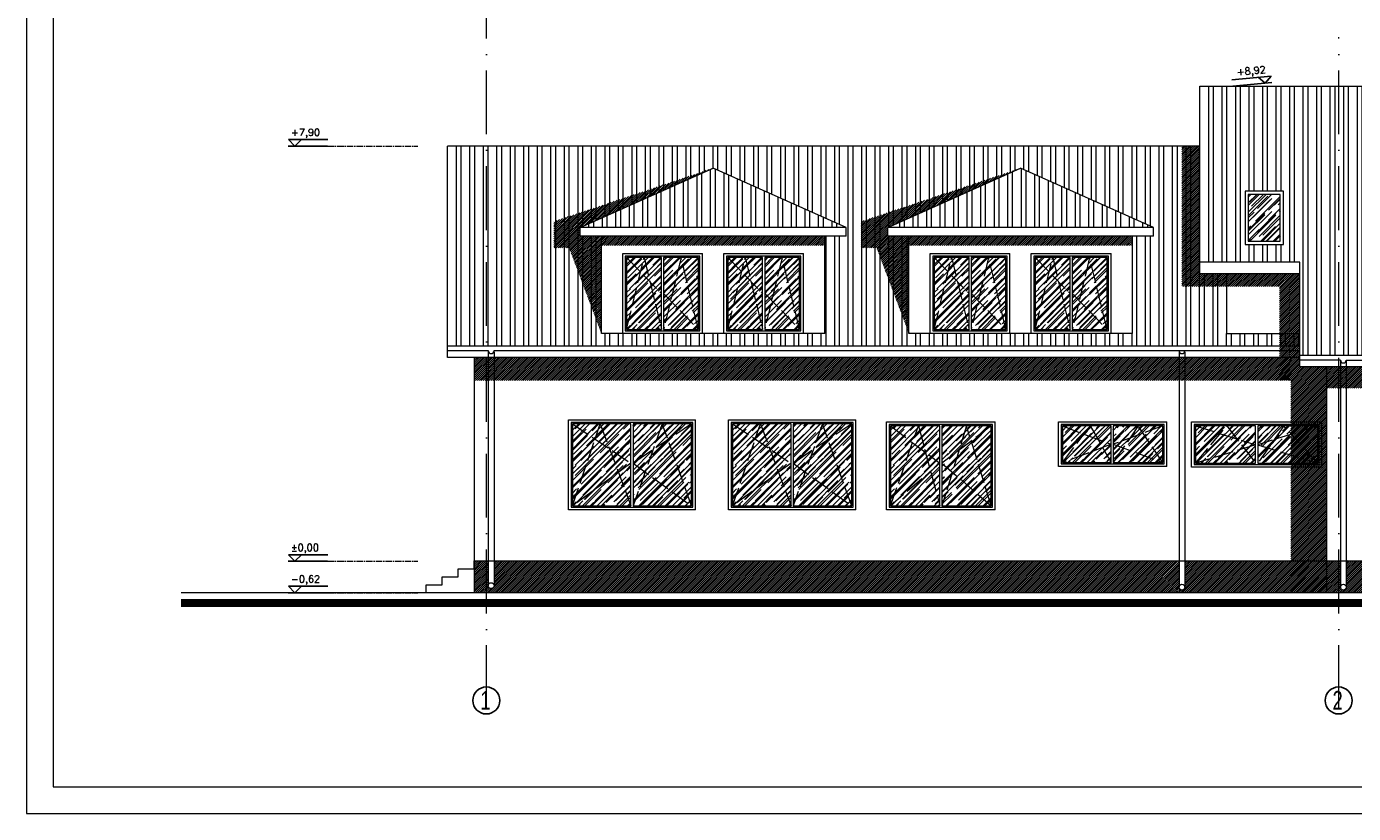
# Model space of a CAD drawing. Header units: millimetres. Extents: x -37273 to 136949, y -1495242345 to -598.
# Tile 34 of 44: x 66688 to 69182, y -13868 to -12389. Entities that reach past the tile are written whole.
import ezdxf

# ---------------------------------------------------------------- set-up
doc = ezdxf.new("R2010")
doc.units = ezdxf.units.MM
doc.linetypes.add('ACAD_ISO02W100', pattern=[15, 12, -3])
doc.linetypes.add('ACAD_ISO10W100', pattern=[18, 12, -3, 0, -3])
for name, color, linetype in [('cień1', 250, 'Continuous'), ('okna 1', 251, 'Continuous'), ('OPISY', 4, 'Continuous')]:
    doc.layers.add(name, color=color, linetype=linetype)
for name, color, linetype, lineweight in [('DIM', 15, 'Continuous', 5), ('urządzenia', 252, 'Continuous', 0), ('wymiarowannie', 253, 'Continuous', 5), ('ściany', 190, 'Continuous', 25)]:
    doc.layers.add(name, color=color, linetype=linetype, lineweight=lineweight)
doc.styles.add('op2', font='arial.ttf')
doc.styles.add('ROMANS', font='romans.shx')
pattern_1 = [(45, (105884.2134, -13644.379), (-1.79605122, 1.79605122), [])]

msp = doc.modelspace()

# ---------------------------------------------------------------- hatches: boundary and pattern name
at = {"layer": 'cień1', "ltscale": 3}
h = msp.add_hatch(dxfattribs=at)
h.set_pattern_fill('ANSI31', color=250, scale=0.8)
h.set_pattern_definition(pattern_1)
h.paths.add_polyline_path([(68859.74, -12614.13), (68859.74, -12878.08), (69043.31, -12878.08), (69043.31, -13054.29), (69064.69, -13054.29), (69064.69, -13453.77), (69131.83, -13453.77), (69131.83, -13029.12), (69081.83, -13029.12), (69081.83, -12854.07), (68893.9, -12854.07), (68893.9, -12614.13)])
h = msp.add_hatch(dxfattribs=at)
h.set_pattern_fill('ANSI31', color=250, scale=0.8)
h.set_pattern_definition([(45, (106033.6983, -13541.122), (-1.79605122, 1.79605122), [])])
h.paths.add_polyline_path([(67679.31, -12805.36), (67679.31, -12755.81), (67978.83, -12655.66), (67728.99, -12766.9), (67728.99, -12783.5), (67768.83, -12783.5), (67768.83, -12966.02), (67708.17, -12805.36)])
h = msp.add_hatch(dxfattribs=at)
h.set_pattern_fill('ANSI31', color=250, scale=0.8)
h.set_pattern_definition([(45, (106611.6983, -13541.122), (-1.79605122, 1.79605122), [])])
h.paths.add_polyline_path([(68257.31, -12805.36), (68257.31, -12755.81), (68556.83, -12655.66), (68306.99, -12766.9), (68306.99, -12783.5), (68346.83, -12783.5), (68346.83, -12966.02), (68286.17, -12805.36)])
h = msp.add_hatch(dxfattribs=at)
h.set_pattern_fill('ANSI31', color=250, scale=0.8)
h.set_pattern_definition([(45, (106701.2134, -13376.1055), (-1.79605122, 1.79605122), [])])
h.paths.add_polyline_path([(67768.83, -12783.5), (67768.83, -12801.01), (68188.83, -12801.01), (68188.83, -12783.5)])
h = msp.add_hatch(dxfattribs=at)
h.set_pattern_fill('ANSI31', color=250, scale=0.8)
h.set_pattern_definition([(45, (107279.2134, -13376.1055), (-1.79605122, 1.79605122), [])])
h.paths.add_polyline_path([(68346.83, -12783.5), (68346.83, -12801.01), (68766.83, -12801.01), (68766.83, -12783.5)])
h = msp.add_hatch(dxfattribs=at)
h.set_pattern_fill('ANSI31', color=250, scale=0.8)
h.set_pattern_definition(pattern_1)
h.paths.add_polyline_path([(67529.83, -13011.43), (69065.42, -13011.43), (69065.42, -13054.38), (67529.83, -13054.38)])
h.paths.add_polyline_path([(69131.83, -13029.12), (70359.83, -13029.12), (70359.83, -13069.28), (69131.83, -13069.28)])
h = msp.add_hatch(dxfattribs=at)
h.set_pattern_fill('ANSI31', color=251, scale=0.8)
h.set_pattern_definition([(45, (105884.2134, -14028.8678), (-1.79605122, 1.79605122), [])])
h.paths.add_polyline_path([(67529.83, -13453.77), (67529.83, -13393.77), (67555.98, -13393.77), (67555.98, -13440.05, 1.0092597), (67566.98, -13440.15), (67566.98, -13393.77), (68854.55, -13393.77), (68854.55, -13443, 1.0092597), (68865.55, -13443.1), (68865.55, -13393.77), (69131.83, -13393.77), (69131.83, -13453.77)])
h.paths.add_polyline_path([(69131.83, -13453.77), (69131.83, -13393.77), (69157.98, -13393.77), (69157.98, -13443, 1.0092597), (69168.98, -13443.1), (69168.98, -13393.77), (70321.04, -13393.77), (70321.04, -13443, 1.0092597), (70332.04, -13443.1), (70332.04, -13393.77), (70359.83, -13393.77), (70359.83, -13453.77)])
h.paths.add_polyline_path([(70508.83, -13438.77), (70508.83, -13393.77), (71182.83, -13393.77), (71182.83, -13438.77)])
at = {"layer": 'okna 1'}
h = msp.add_hatch(dxfattribs=at)
h.set_pattern_fill('AR-RROOF', color=251, scale=0.49, angle=45)
h.set_pattern_definition([(45, (104121.367, -13367.869), (10.560781, 28.162083), [186.69, -24.892, 62.23, -12.446]), (45, (104128.671, -13351.764), (-20.505517, 2.904215), [37.338, -4.10718, 74.676, -9.3345]), (45, (104118.286, -13355.9885), (39.866949, 51.6598214), [99.568, -17.4244, 49.784, -12.446])])
h.paths.add_polyline_path([(68984.83, -12792.77), (69044.83, -12792.77), (69044.83, -12704.92), (68984.83, -12704.92)])
h = msp.add_hatch(dxfattribs=at)
h.set_pattern_fill('AR-RROOF', color=251, scale=0.49, angle=45)
h.set_pattern_definition([(45, (102374.867, -13533.622), (10.560781, 28.162083), [186.69, -24.892, 62.23, -12.446]), (45, (102382.171, -13517.517), (-20.505517, 2.904215), [37.338, -4.10718, 74.676, -9.3345]), (45, (102371.786, -13521.741), (39.866949, 51.6598214), [99.568, -17.4244, 49.784, -12.446])])
h.paths.add_polyline_path([(67898.9, -12904.52), (67907.64, -12868.52), (67925.11, -12850.52), (67951.33, -12958.52)])
h.paths.add_polyline_path([(67816.33, -12958.52), (67842.51, -12850.52), (67859.97, -12868.52), (67868.7, -12904.52)])
h.paths.add_polyline_path([(67925.11, -12850.52), (67951.33, -12958.52), (67951.33, -12823.52)])
h.paths.add_polyline_path([(67885.8, -12958.52), (67898.9, -12904.52), (67951.33, -12958.52)])
h.paths.add_polyline_path([(67816.33, -12958.52), (67842.51, -12850.52), (67816.33, -12823.52)])
h.paths.add_polyline_path([(67816.33, -12958.52), (67868.7, -12904.52), (67881.8, -12958.52)])
h.paths.add_polyline_path([(67885.8, -12891.02), (67885.8, -12823.52), (67918.56, -12823.52), (67907.64, -12868.52)])
h.paths.add_polyline_path([(67849.06, -12823.52), (67881.8, -12823.52), (67881.8, -12891.02), (67859.97, -12868.52)])
h.paths.add_polyline_path([(67918.56, -12823.52), (67951.33, -12823.52), (67925.11, -12850.52)])
h.paths.add_polyline_path([(67816.33, -12823.52), (67849.06, -12823.52), (67842.51, -12850.52)])
h.paths.add_polyline_path([(67885.8, -12958.52), (67898.9, -12904.52), (67885.8, -12891.02)])
h.paths.add_polyline_path([(67868.7, -12904.52), (67881.8, -12958.52), (67881.8, -12891.02)])
h.paths.add_polyline_path([(67885.8, -12891.02), (67907.64, -12868.52), (67898.9, -12904.52)])
h.paths.add_polyline_path([(67868.7, -12904.52), (67859.97, -12868.52), (67881.8, -12891.02)])
h.paths.add_polyline_path([(67907.64, -12868.52), (67925.11, -12850.52), (67918.56, -12823.52)])
h.paths.add_polyline_path([(67842.51, -12850.52), (67859.97, -12868.52), (67849.06, -12823.52)])
h = msp.add_hatch(dxfattribs=at)
h.set_pattern_fill('AR-RROOF', color=251, scale=0.49, angle=45)
h.set_pattern_definition([(45, (102564.867, -13533.622), (10.560781, 28.162083), [186.69, -24.892, 62.23, -12.446]), (45, (102572.171, -13517.517), (-20.505517, 2.904215), [37.338, -4.10718, 74.676, -9.3345]), (45, (102561.786, -13521.741), (39.866949, 51.6598214), [99.568, -17.4244, 49.784, -12.446])])
h.paths.add_polyline_path([(68088.9, -12904.52), (68097.64, -12868.52), (68115.11, -12850.52), (68141.33, -12958.52)])
h.paths.add_polyline_path([(68006.33, -12958.52), (68032.51, -12850.52), (68049.97, -12868.52), (68058.7, -12904.52)])
h.paths.add_polyline_path([(68115.11, -12850.52), (68141.33, -12958.52), (68141.33, -12823.52)])
h.paths.add_polyline_path([(68075.8, -12958.52), (68088.9, -12904.52), (68141.33, -12958.52)])
h.paths.add_polyline_path([(68006.33, -12958.52), (68032.51, -12850.52), (68006.33, -12823.52)])
h.paths.add_polyline_path([(68006.33, -12958.52), (68058.7, -12904.52), (68071.8, -12958.52)])
h.paths.add_polyline_path([(68075.8, -12891.02), (68075.8, -12823.52), (68108.56, -12823.52), (68097.64, -12868.52)])
h.paths.add_polyline_path([(68039.06, -12823.52), (68071.8, -12823.52), (68071.8, -12891.02), (68049.97, -12868.52)])
h.paths.add_polyline_path([(68108.56, -12823.52), (68141.33, -12823.52), (68115.11, -12850.52)])
h.paths.add_polyline_path([(68006.33, -12823.52), (68039.06, -12823.52), (68032.51, -12850.52)])
h.paths.add_polyline_path([(68075.8, -12958.52), (68088.9, -12904.52), (68075.8, -12891.02)])
h.paths.add_polyline_path([(68058.7, -12904.52), (68071.8, -12958.52), (68071.8, -12891.02)])
h.paths.add_polyline_path([(68075.8, -12891.02), (68097.64, -12868.52), (68088.9, -12904.52)])
h.paths.add_polyline_path([(68058.7, -12904.52), (68049.97, -12868.52), (68071.8, -12891.02)])
h.paths.add_polyline_path([(68097.64, -12868.52), (68115.11, -12850.52), (68108.56, -12823.52)])
h.paths.add_polyline_path([(68032.51, -12850.52), (68049.97, -12868.52), (68039.06, -12823.52)])
h = msp.add_hatch(dxfattribs=at)
h.set_pattern_fill('AR-RROOF', color=251, scale=0.49, angle=45)
h.set_pattern_definition([(45, (102952.867, -13533.622), (10.560781, 28.162083), [186.69, -24.892, 62.23, -12.446]), (45, (102960.171, -13517.517), (-20.505517, 2.904215), [37.338, -4.10718, 74.676, -9.3345]), (45, (102949.786, -13521.741), (39.866949, 51.6598214), [99.568, -17.4244, 49.784, -12.446])])
h.paths.add_polyline_path([(68476.9, -12904.52), (68485.64, -12868.52), (68503.11, -12850.52), (68529.33, -12958.52)])
h.paths.add_polyline_path([(68394.33, -12958.52), (68420.51, -12850.52), (68437.97, -12868.52), (68446.7, -12904.52)])
h.paths.add_polyline_path([(68503.11, -12850.52), (68529.33, -12958.52), (68529.33, -12823.52)])
h.paths.add_polyline_path([(68463.8, -12958.52), (68476.9, -12904.52), (68529.33, -12958.52)])
h.paths.add_polyline_path([(68394.33, -12958.52), (68420.51, -12850.52), (68394.33, -12823.52)])
h.paths.add_polyline_path([(68394.33, -12958.52), (68446.7, -12904.52), (68459.8, -12958.52)])
h.paths.add_polyline_path([(68463.8, -12891.02), (68463.8, -12823.52), (68496.56, -12823.52), (68485.64, -12868.52)])
h.paths.add_polyline_path([(68427.06, -12823.52), (68459.8, -12823.52), (68459.8, -12891.02), (68437.97, -12868.52)])
h.paths.add_polyline_path([(68496.56, -12823.52), (68529.33, -12823.52), (68503.11, -12850.52)])
h.paths.add_polyline_path([(68394.33, -12823.52), (68427.06, -12823.52), (68420.51, -12850.52)])
h.paths.add_polyline_path([(68463.8, -12958.52), (68476.9, -12904.52), (68463.8, -12891.02)])
h.paths.add_polyline_path([(68446.7, -12904.52), (68459.8, -12958.52), (68459.8, -12891.02)])
h.paths.add_polyline_path([(68463.8, -12891.02), (68485.64, -12868.52), (68476.9, -12904.52)])
h.paths.add_polyline_path([(68446.7, -12904.52), (68437.97, -12868.52), (68459.8, -12891.02)])
h.paths.add_polyline_path([(68485.64, -12868.52), (68503.11, -12850.52), (68496.56, -12823.52)])
h.paths.add_polyline_path([(68420.51, -12850.52), (68437.97, -12868.52), (68427.06, -12823.52)])
h = msp.add_hatch(dxfattribs=at)
h.set_pattern_fill('AR-RROOF', color=251, scale=0.49, angle=45)
h.set_pattern_definition([(45, (103142.867, -13533.622), (10.560781, 28.162083), [186.69, -24.892, 62.23, -12.446]), (45, (103150.171, -13517.517), (-20.505517, 2.904215), [37.338, -4.10718, 74.676, -9.3345]), (45, (103139.786, -13521.741), (39.866949, 51.6598214), [99.568, -17.4244, 49.784, -12.446])])
h.paths.add_polyline_path([(68666.9, -12904.52), (68675.64, -12868.52), (68693.11, -12850.52), (68719.33, -12958.52)])
h.paths.add_polyline_path([(68584.33, -12958.52), (68610.51, -12850.52), (68627.97, -12868.52), (68636.7, -12904.52)])
h.paths.add_polyline_path([(68693.11, -12850.52), (68719.33, -12958.52), (68719.33, -12823.52)])
h.paths.add_polyline_path([(68653.8, -12958.52), (68666.9, -12904.52), (68719.33, -12958.52)])
h.paths.add_polyline_path([(68584.33, -12958.52), (68610.51, -12850.52), (68584.33, -12823.52)])
h.paths.add_polyline_path([(68584.33, -12958.52), (68636.7, -12904.52), (68649.8, -12958.52)])
h.paths.add_polyline_path([(68653.8, -12891.02), (68653.8, -12823.52), (68686.56, -12823.52), (68675.64, -12868.52)])
h.paths.add_polyline_path([(68617.06, -12823.52), (68649.8, -12823.52), (68649.8, -12891.02), (68627.97, -12868.52)])
h.paths.add_polyline_path([(68686.56, -12823.52), (68719.33, -12823.52), (68693.11, -12850.52)])
h.paths.add_polyline_path([(68584.33, -12823.52), (68617.06, -12823.52), (68610.51, -12850.52)])
h.paths.add_polyline_path([(68653.8, -12958.52), (68666.9, -12904.52), (68653.8, -12891.02)])
h.paths.add_polyline_path([(68636.7, -12904.52), (68649.8, -12958.52), (68649.8, -12891.02)])
h.paths.add_polyline_path([(68653.8, -12891.02), (68675.64, -12868.52), (68666.9, -12904.52)])
h.paths.add_polyline_path([(68636.7, -12904.52), (68627.97, -12868.52), (68649.8, -12891.02)])
h.paths.add_polyline_path([(68675.64, -12868.52), (68693.11, -12850.52), (68686.56, -12823.52)])
h.paths.add_polyline_path([(68610.51, -12850.52), (68627.97, -12868.52), (68617.06, -12823.52)])
h = msp.add_hatch(dxfattribs=at)
h.set_pattern_fill('AR-RROOF', color=251, scale=0.49, angle=45)
h.set_pattern_definition([(45, (102272.867, -13865.368), (10.560781, 28.162083), [186.69, -24.892, 62.23, -12.446]), (45, (102280.171, -13849.263), (-20.505517, 2.904215), [37.338, -4.10718, 74.676, -9.3345]), (45, (102269.786, -13853.487), (39.866949, 51.6598214), [99.568, -17.4244, 49.784, -12.446])])
h.paths.add_polyline_path([(67850.98, -13226.76), (67865.91, -13184.97), (67893.97, -13166.1), (67938.33, -13290.27)])
h.paths.add_polyline_path([(67714.33, -13290.27), (67756.95, -13164.95), (67784.31, -13183.36), (67800.77, -13227.38)])
h.paths.add_polyline_path([(67828.3, -13290.27), (67850.98, -13226.76), (67938.33, -13290.27)])
h.paths.add_polyline_path([(67714.33, -13290.27), (67800.77, -13227.38), (67824.3, -13290.27)])
h.paths.add_polyline_path([(67893.97, -13166.1), (67938.33, -13290.27), (67938.33, -13184.27), (67938.33, -13136.27)])
h.paths.add_polyline_path([(67714.33, -13290.27), (67756.95, -13164.95), (67714.33, -13136.27), (67714.33, -13184.27)])
h.paths.add_polyline_path([(67766.7, -13136.27), (67824.3, -13136.27), (67824.3, -13210.27), (67784.31, -13183.36)])
h.paths.add_polyline_path([(67828.3, -13210.27), (67828.3, -13136.27), (67883.31, -13136.27), (67865.91, -13184.97)])
h.paths.add_polyline_path([(67800.77, -13227.38), (67824.3, -13290.27), (67824.3, -13210.27)])
h.paths.add_polyline_path([(67828.3, -13290.27), (67850.98, -13226.76), (67828.3, -13210.27)])
h.paths.add_polyline_path([(67800.77, -13227.38), (67784.31, -13183.36), (67824.3, -13210.27)])
h.paths.add_polyline_path([(67883.31, -13136.27), (67938.33, -13136.27), (67893.97, -13166.1)])
h.paths.add_polyline_path([(67828.3, -13210.27), (67865.91, -13184.97), (67850.98, -13226.76)])
h.paths.add_polyline_path([(67756.95, -13164.95), (67714.33, -13136.27), (67766.7, -13136.27)])
h.paths.add_polyline_path([(67865.91, -13184.97), (67893.97, -13166.1), (67883.31, -13136.27)])
h.paths.add_polyline_path([(67756.95, -13164.95), (67784.31, -13183.36), (67766.7, -13136.27)])
h = msp.add_hatch(dxfattribs=at)
h.set_pattern_fill('AR-RROOF', color=251, scale=0.49, angle=45)
h.set_pattern_definition([(45, (102573.867, -13865.368), (10.560781, 28.162083), [186.69, -24.892, 62.23, -12.446]), (45, (102581.171, -13849.263), (-20.505517, 2.904215), [37.338, -4.10718, 74.676, -9.3345]), (45, (102570.786, -13853.487), (39.866949, 51.6598214), [99.568, -17.4244, 49.784, -12.446])])
h.paths.add_polyline_path([(68151.98, -13226.76), (68166.91, -13184.97), (68194.97, -13166.1), (68239.33, -13290.27)])
h.paths.add_polyline_path([(68015.33, -13290.27), (68057.95, -13164.95), (68085.31, -13183.36), (68101.77, -13227.38)])
h.paths.add_polyline_path([(68129.3, -13290.27), (68151.98, -13226.76), (68239.33, -13290.27)])
h.paths.add_polyline_path([(68015.33, -13290.27), (68101.77, -13227.38), (68125.3, -13290.27)])
h.paths.add_polyline_path([(68194.97, -13166.1), (68239.33, -13290.27), (68239.33, -13184.27), (68239.33, -13136.27)])
h.paths.add_polyline_path([(68015.33, -13290.27), (68057.95, -13164.95), (68015.33, -13136.27), (68015.33, -13184.27)])
h.paths.add_polyline_path([(68067.7, -13136.27), (68125.3, -13136.27), (68125.3, -13210.27), (68085.31, -13183.36)])
h.paths.add_polyline_path([(68129.3, -13210.27), (68129.3, -13136.27), (68184.31, -13136.27), (68166.91, -13184.97)])
h.paths.add_polyline_path([(68101.77, -13227.38), (68125.3, -13290.27), (68125.3, -13210.27)])
h.paths.add_polyline_path([(68129.3, -13290.27), (68151.98, -13226.76), (68129.3, -13210.27)])
h.paths.add_polyline_path([(68101.77, -13227.38), (68085.31, -13183.36), (68125.3, -13210.27)])
h.paths.add_polyline_path([(68184.31, -13136.27), (68239.33, -13136.27), (68194.97, -13166.1)])
h.paths.add_polyline_path([(68129.3, -13210.27), (68166.91, -13184.97), (68151.98, -13226.76)])
h.paths.add_polyline_path([(68057.95, -13164.95), (68015.33, -13136.27), (68067.7, -13136.27)])
h.paths.add_polyline_path([(68166.91, -13184.97), (68194.97, -13166.1), (68184.31, -13136.27)])
h.paths.add_polyline_path([(68057.95, -13164.95), (68085.31, -13183.36), (68067.7, -13136.27)])
h = msp.add_hatch(dxfattribs=at)
h.set_pattern_fill('AR-RROOF', color=251, scale=0.49, angle=45)
h.set_pattern_definition([(45, (102870.867, -13865.12), (10.560781, 28.162083), [186.69, -24.892, 62.23, -12.446]), (45, (102878.171, -13849.014), (-20.505517, 2.904215), [37.338, -4.10718, 74.676, -9.3345]), (45, (102867.786, -13853.239), (39.866949, 51.6598214), [99.568, -17.4244, 49.784, -12.446])])
h.paths.add_polyline_path([(68312.33, -13290.02), (68353.77, -13171.33), (68378.03, -13189.65), (68387.55, -13225.08)])
h.paths.add_polyline_path([(68428.43, -13226.86), (68441.11, -13185.67), (68463.9, -13168.4), (68501.33, -13290.02)])
h.paths.add_polyline_path([(68312.33, -13290.02), (68353.77, -13171.33), (68312.33, -13140.02), (68312.33, -13184.02)])
h.paths.add_polyline_path([(68312.33, -13290.02), (68387.55, -13225.08), (68405, -13290.02)])
h.paths.add_polyline_path([(68409, -13290.02), (68428.43, -13226.86), (68501.33, -13290.02)])
h.paths.add_polyline_path([(68463.9, -13168.4), (68501.33, -13290.02), (68501.33, -13184.02), (68501.33, -13140.02)])
h.paths.add_polyline_path([(68409, -13210.02), (68409, -13140.02), (68455.16, -13140.02), (68441.11, -13185.67)])
h.paths.add_polyline_path([(68364.7, -13140.02), (68405, -13140.02), (68405, -13210.02), (68378.03, -13189.65)])
h.paths.add_polyline_path([(68353.77, -13171.33), (68312.33, -13140.02), (68364.7, -13140.02)])
h.paths.add_polyline_path([(68409, -13290.02), (68428.43, -13226.86), (68409, -13210.02)])
h.paths.add_polyline_path([(68387.55, -13225.08), (68405, -13290.02), (68405, -13210.02)])
h.paths.add_polyline_path([(68409, -13210.02), (68441.11, -13185.67), (68428.43, -13226.86)])
h.paths.add_polyline_path([(68455.16, -13140.02), (68501.33, -13140.02), (68463.9, -13168.4)])
h.paths.add_polyline_path([(68353.77, -13171.33), (68378.03, -13189.65), (68364.7, -13140.02)])
h.paths.add_polyline_path([(68441.11, -13185.67), (68463.9, -13168.4), (68455.16, -13140.02)])
h.paths.add_polyline_path([(68387.55, -13225.08), (68378.03, -13189.65), (68405, -13210.02)])
h = msp.add_hatch(dxfattribs=at)
h.set_pattern_fill('AR-RROOF', color=251, scale=0.49, angle=45)
h.set_pattern_definition([(45, (103193.867, -13784.12), (10.560781, 28.162083), [186.69, -24.892, 62.23, -12.446]), (45, (103201.171, -13768.014), (-20.505517, 2.904215), [37.338, -4.10718, 74.676, -9.3345]), (45, (103190.786, -13772.239), (39.866949, 51.6598214), [99.568, -17.4244, 49.784, -12.446])])
h.paths.add_polyline_path([(68749.58, -13181.42), (68762.04, -13163.02), (68786.95, -13153.82), (68824.33, -13209.02)])
h.paths.add_polyline_path([(68635.33, -13209.02), (68676.05, -13155.37), (68701.96, -13165.13), (68710.75, -13180.6)])
h.paths.add_polyline_path([(68635.33, -13209.02), (68635.33, -13140.02), (68676.05, -13155.37)])
h.paths.add_polyline_path([(68635.33, -13209.02), (68710.75, -13180.6), (68726.89, -13209.02)])
h.paths.add_polyline_path([(68786.95, -13153.82), (68824.33, -13140.02), (68824.33, -13209.02)])
h.paths.add_polyline_path([(68730.89, -13209.02), (68749.58, -13181.42), (68824.33, -13209.02)])
h.paths.add_polyline_path([(68730.89, -13174.52), (68730.89, -13140.02), (68777.61, -13140.02), (68762.04, -13163.02)])
h.paths.add_polyline_path([(68687.7, -13140.02), (68726.89, -13140.02), (68726.89, -13174.52), (68701.96, -13165.13)])
h.paths.add_polyline_path([(68635.33, -13140.02), (68687.7, -13140.02), (68676.05, -13155.37)])
h.paths.add_polyline_path([(68676.05, -13155.37), (68687.7, -13140.02), (68701.96, -13165.13)])
h.paths.add_polyline_path([(68777.61, -13140.02), (68824.33, -13140.02), (68786.95, -13153.82)])
h.paths.add_polyline_path([(68730.89, -13209.02), (68730.89, -13174.52), (68749.58, -13181.42)])
h.paths.add_polyline_path([(68762.04, -13163.02), (68777.61, -13140.02), (68786.95, -13153.82)])
h.paths.add_polyline_path([(68730.89, -13174.52), (68762.04, -13163.02), (68749.58, -13181.42)])
h.paths.add_polyline_path([(68710.75, -13180.6), (68726.89, -13174.52), (68726.89, -13209.02)])
h.paths.add_polyline_path([(68710.75, -13180.6), (68701.96, -13165.13), (68726.89, -13174.52)])
h = msp.add_hatch(dxfattribs=at)
h.set_pattern_fill('AR-RROOF', color=251, scale=0.49, angle=45)
h.set_pattern_definition([(45, (103443.867, -13785.12), (10.560781, 28.162083), [186.69, -24.892, 62.23, -12.446]), (45, (103451.171, -13769.014), (-20.505517, 2.904215), [37.338, -4.10718, 74.676, -9.3345]), (45, (103440.786, -13773.239), (39.866949, 51.6598214), [99.568, -17.4244, 49.784, -12.446])])
h.paths.add_polyline_path([(68885.33, -13210.02), (68931.96, -13154.65), (68963.2, -13164.45), (68976.88, -13182.11)])
h.paths.add_polyline_path([(69022.33, -13181.58), (69033.32, -13165.82), (69065.62, -13155.66), (69115.33, -13210.02)])
h.paths.add_polyline_path([(69065.62, -13155.66), (69115.33, -13140.02), (69115.33, -13210.02)])
h.paths.add_polyline_path([(68885.33, -13210.02), (68885.33, -13140.02), (68931.96, -13154.65)])
h.paths.add_polyline_path([(69002.5, -13210.02), (69022.33, -13181.58), (69115.33, -13210.02)])
h.paths.add_polyline_path([(68885.33, -13210.02), (68976.88, -13182.11), (68998.5, -13210.02)])
h.paths.add_polyline_path([(68944.28, -13140.02), (68998.5, -13140.02), (68998.5, -13175.52), (68963.2, -13164.45)])
h.paths.add_polyline_path([(69002.5, -13175.52), (69002.5, -13140.02), (69051.31, -13140.02), (69033.32, -13165.82)])
h.paths.add_polyline_path([(69051.31, -13140.02), (69115.33, -13140.02), (69065.62, -13155.66)])
h.paths.add_polyline_path([(68885.33, -13140.02), (68944.28, -13140.02), (68931.96, -13154.65)])
h.paths.add_polyline_path([(69033.32, -13165.82), (69051.31, -13140.02), (69065.62, -13155.66)])
h.paths.add_polyline_path([(68931.96, -13154.65), (68944.28, -13140.02), (68963.2, -13164.45)])
h.paths.add_polyline_path([(68976.88, -13182.11), (68998.5, -13175.52), (68998.5, -13210.02)])
h.paths.add_polyline_path([(69002.5, -13210.02), (69002.5, -13175.52), (69022.33, -13181.58)])
h.paths.add_polyline_path([(68976.88, -13182.11), (68963.2, -13164.45), (68998.5, -13175.52)])
h.paths.add_polyline_path([(69002.5, -13175.52), (69033.32, -13165.82), (69022.33, -13181.58)])
at = {"layer": 'wymiarowannie', "lineweight": 13, "ltscale": 3}
h = msp.add_hatch(dxfattribs=at)
h.set_pattern_fill('STEEL', color=252, scale=8, angle=45)
h.set_pattern_definition([(90, (68893.896, -13007.59), (-25.4, 2e-15), []), (90, (68884.916, -12998.61), (-25.4, 2e-15), [])])
h.paths.add_polyline_path([(68893.9, -12832.54), (68893.9, -12501.77), (70409.83, -12501.77), (70409.83, -13007.59), (69081.83, -13007.59), (69081.83, -12854.07), (69081.83, -12832.54)])
h.paths.add_polyline_path([(68978.83, -12798.77), (69050.83, -12798.77), (69050.83, -12698.92), (68978.83, -12698.92)], flags=16)
h.paths.add_polyline_path([(68984.83, -12792.77), (69044.83, -12792.77), (69044.83, -12704.92), (68984.83, -12704.92)], flags=0)
h = msp.add_hatch(dxfattribs=at)
h.set_pattern_fill('STEEL', color=252, scale=8, angle=45)
h.set_pattern_definition([(90, (67479.827, -12989.9), (-25.4, 2e-15), []), (90, (67470.847, -12980.919), (-25.4, 2e-15), [])])
h.paths.add_polyline_path([(67479.83, -12989.9), (67479.83, -12614.13), (68893.9, -12614.13), (68893.9, -12854.07), (68943.9, -12854.07), (68943.9, -12966.02), (69081.83, -12966.02), (69081.83, -12989.9)])
h.paths.add_polyline_path([(68306.99, -12783.5), (68346.83, -12783.5), (68346.83, -12966.02), (68766.83, -12966.02), (68766.83, -12783.5), (68806.67, -12783.5), (68806.67, -12766.9), (68556.83, -12655.66), (68306.99, -12766.9)], flags=16)
h.paths.add_polyline_path([(68581.83, -12961.02), (68721.83, -12961.02), (68721.83, -12821.02), (68581.83, -12821.02)], flags=0)
h.paths.add_polyline_path([(68653.8, -12958.52), (68719.33, -12958.52), (68719.33, -12823.52), (68653.8, -12823.52)], flags=0)
h.paths.add_polyline_path([(68666.9, -12904.52), (68719.33, -12958.52), (68686.56, -12823.52), (68675.64, -12868.52), (68653.8, -12891.02)], flags=0)
h.paths.add_polyline_path([(68584.33, -12958.52), (68649.8, -12958.52), (68649.8, -12823.52), (68584.33, -12823.52)], flags=0)
h.paths.add_polyline_path([(68584.33, -12958.52), (68649.8, -12891.02), (68627.97, -12868.52), (68617.06, -12823.52)], flags=0)
h.paths.add_polyline_path([(68391.83, -12961.02), (68531.83, -12961.02), (68531.83, -12821.02), (68391.83, -12821.02)], flags=0)
h.paths.add_polyline_path([(68463.8, -12958.52), (68529.33, -12958.52), (68529.33, -12823.52), (68463.8, -12823.52)], flags=0)
h.paths.add_polyline_path([(68476.9, -12904.52), (68529.33, -12958.52), (68496.56, -12823.52), (68485.64, -12868.52), (68463.8, -12891.02)], flags=0)
h.paths.add_polyline_path([(68394.33, -12958.52), (68459.8, -12958.52), (68459.8, -12823.52), (68394.33, -12823.52)], flags=0)
h.paths.add_polyline_path([(68394.33, -12958.52), (68459.8, -12891.02), (68437.97, -12868.52), (68427.06, -12823.52)], flags=0)
h.paths.add_polyline_path([(67728.99, -12783.5), (67768.83, -12783.5), (67768.83, -12966.02), (68188.83, -12966.02), (68188.83, -12783.5), (68228.67, -12783.5), (68228.67, -12766.9), (67978.83, -12655.66), (67728.99, -12766.9)], flags=16)
h.paths.add_polyline_path([(67813.83, -12961.02), (67953.83, -12961.02), (67953.83, -12821.02), (67813.83, -12821.02)], flags=0)
h.paths.add_polyline_path([(67885.8, -12958.52), (67951.33, -12958.52), (67951.33, -12823.52), (67885.8, -12823.52)], flags=0)
h.paths.add_polyline_path([(67898.9, -12904.52), (67951.33, -12958.52), (67918.56, -12823.52), (67907.64, -12868.52), (67885.8, -12891.02)], flags=0)
h.paths.add_polyline_path([(67816.33, -12958.52), (67881.8, -12958.52), (67881.8, -12823.52), (67816.33, -12823.52)], flags=0)
h.paths.add_polyline_path([(67816.33, -12958.52), (67881.8, -12891.02), (67859.97, -12868.52), (67849.06, -12823.52)], flags=0)
h.paths.add_polyline_path([(68003.83, -12961.02), (68143.83, -12961.02), (68143.83, -12821.02), (68003.83, -12821.02)], flags=0)
h.paths.add_polyline_path([(68075.8, -12958.52), (68141.33, -12958.52), (68141.33, -12823.52), (68075.8, -12823.52)], flags=0)
h.paths.add_polyline_path([(68088.9, -12904.52), (68141.33, -12958.52), (68108.56, -12823.52), (68097.64, -12868.52), (68075.8, -12891.02)], flags=0)
h.paths.add_polyline_path([(68006.33, -12958.52), (68071.8, -12958.52), (68071.8, -12823.52), (68006.33, -12823.52)], flags=0)
h.paths.add_polyline_path([(68006.33, -12958.52), (68071.8, -12891.02), (68049.97, -12868.52), (68039.06, -12823.52)], flags=0)
h = msp.add_hatch(dxfattribs=at)
h.set_pattern_fill('STEEL', color=252, scale=8, angle=45)
h.set_pattern_definition([(90, (67728.986, -12766.895), (-25.4, 2e-15), []), (90, (67720.006, -12757.915), (-25.4, 2e-15), [])])
h.paths.add_polyline_path([(67728.99, -12766.9), (68228.67, -12766.9), (67978.83, -12655.66)])
h.paths.add_polyline_path([(68306.99, -12766.9), (68806.67, -12766.9), (68556.83, -12655.66)])

# ---------------------------------------------------------------- linework, layer by layer
at = {"layer": 'DIM', "ltscale": 0.1}
for points in [[(66688.33, -13868.36), (72614.65, -13868.36), (72614.65, -10898.36), (66688.33, -10898.36)], [(66738.33, -13818.36), (72564.65, -13818.36), (72564.65, -10948.36), (66738.33, -10948.36)]]:
    msp.add_lwpolyline(points, close=True, dxfattribs=at)
at = {"layer": 'OPISY', "color": 4}
for p, q in [((68954.06, -12489.5), (69027.89, -12482.47)), ((68955.47, -12501.77), (69029.29, -12494.74)), ((69003.3, -12484.81), (69016.76, -12495.93)), ((69027.89, -12482.47), (69016.76, -12495.93)), ((67254.33, -12614.13), (67180.18, -12614.13)), ((67254.57, -12601.78), (67180.41, -12601.78)), ((67180.41, -12601.78), (67192.76, -12614.13)), ((67205.11, -12601.78), (67192.76, -12614.13)), ((67254.57, -13382.04), (67180.41, -13382.04)), ((67180.41, -13382.04), (67192.76, -13394.39)), ((67205.11, -13382.04), (67192.76, -13394.39)), ((67254.33, -13394.39), (67180.18, -13394.39)), ((67254.57, -13441.42), (67180.41, -13441.42)), ((67180.41, -13441.42), (67192.76, -13453.77)), ((67205.11, -13441.42), (67192.76, -13453.77)), ((67254.33, -13453.77), (67180.18, -13453.77))]:
    msp.add_line(p, q, dxfattribs=at)
at = {"layer": 'urządzenia', "linetype": 'ACAD_ISO10W100'}
for p, q in [((67254.33, -12614.13), (67423.8, -12614.13)), ((67254.33, -13394.39), (67423.8, -13394.39)), ((67254.33, -13453.77), (67423.8, -13453.77))]:
    msp.add_line(p, q, dxfattribs=at)
at = {"layer": 'urządzenia', "ltscale": 3}
msp.add_line((67714.33, -13136.27), (67714.33, -13184.27), dxfattribs=at)
at = {"layer": 'wymiarowannie', "color": 251, "linetype": 'ACAD_ISO10W100', "lineweight": 13, "ltscale": 10}
for p, q in [((67552.83, -13672.37), (67552.83, -12358.07)), ((69154.83, -13672.37), (69154.83, -12409.55))]:
    msp.add_line(p, q, dxfattribs=at)
at = {"layer": 'wymiarowannie', "color": 7, "lineweight": 13, "ltscale": 3}
for p, q in [((67479.83, -13011.43), (67479.83, -12614.13)), ((68893.9, -12614.13), (67479.83, -12614.13)), ((69081.83, -13011.43), (67479.83, -13011.43)), ((67529.83, -13011.43), (67529.83, -13453.77)), ((69131.83, -13029.12), (69131.83, -13453.77))]:
    msp.add_line(p, q, dxfattribs=at)
at = {"layer": 'wymiarowannie', "color": 5, "lineweight": 13, "ltscale": 3}
for p, q in [((67728.99, -12766.9), (67978.83, -12655.66)), ((68228.67, -12766.9), (67978.83, -12655.66)), ((68306.99, -12766.9), (68556.83, -12655.66)), ((68806.67, -12766.9), (68556.83, -12655.66)), ((67728.99, -12783.5), (67728.99, -12766.9)), ((68228.67, -12766.9), (67728.99, -12766.9)), ((68228.67, -12783.5), (68228.67, -12766.9)), ((68306.99, -12783.5), (68306.99, -12766.9)), ((68806.67, -12766.9), (68306.99, -12766.9)), ((68806.67, -12783.5), (68806.67, -12766.9)), ((68228.67, -12783.5), (67728.99, -12783.5)), ((67768.83, -12966.02), (67768.83, -12783.5)), ((68188.83, -12966.02), (68188.83, -12783.5)), ((68806.67, -12783.5), (68306.99, -12783.5)), ((68346.83, -12966.02), (68346.83, -12783.5)), ((68766.83, -12966.02), (68766.83, -12783.5)), ((67808.83, -12966.02), (67808.83, -12816.02)), ((67808.83, -12816.02), (67958.83, -12816.02)), ((67958.83, -12966.02), (67958.83, -12816.02)), ((67998.83, -12966.02), (67998.83, -12816.02)), ((67998.83, -12816.02), (68148.83, -12816.02)), ((68148.83, -12966.02), (68148.83, -12816.02)), ((68386.83, -12966.02), (68386.83, -12816.02)), ((68386.83, -12816.02), (68536.83, -12816.02)), ((68536.83, -12966.02), (68536.83, -12816.02)), ((68576.83, -12966.02), (68576.83, -12816.02)), ((68576.83, -12816.02), (68726.83, -12816.02)), ((68726.83, -12966.02), (68726.83, -12816.02)), ((67813.83, -12821.02), (67813.83, -12961.02)), ((67953.83, -12821.02), (67813.83, -12821.02)), ((67816.33, -12823.52), (67816.33, -12958.52)), ((67881.8, -12823.52), (67816.33, -12823.52)), ((67881.8, -12958.52), (67881.8, -12823.52)), ((67951.33, -12823.52), (67885.8, -12823.52)), ((67885.8, -12823.52), (67885.8, -12958.52)), ((67951.33, -12958.52), (67951.33, -12823.52)), ((67953.83, -12961.02), (67953.83, -12821.02)), ((68003.83, -12821.02), (68003.83, -12961.02)), ((68143.83, -12821.02), (68003.83, -12821.02)), ((68006.33, -12823.52), (68006.33, -12958.52)), ((68071.8, -12823.52), (68006.33, -12823.52)), ((68071.8, -12958.52), (68071.8, -12823.52)), ((68141.33, -12823.52), (68075.8, -12823.52)), ((68075.8, -12823.52), (68075.8, -12958.52)), ((68141.33, -12958.52), (68141.33, -12823.52)), ((68143.83, -12961.02), (68143.83, -12821.02)), ((68391.83, -12821.02), (68391.83, -12961.02)), ((68531.83, -12821.02), (68391.83, -12821.02)), ((68394.33, -12823.52), (68394.33, -12958.52)), ((68459.8, -12823.52), (68394.33, -12823.52)), ((68459.8, -12958.52), (68459.8, -12823.52)), ((68529.33, -12823.52), (68463.8, -12823.52)), ((68463.8, -12823.52), (68463.8, -12958.52)), ((68529.33, -12958.52), (68529.33, -12823.52)), ((68531.83, -12961.02), (68531.83, -12821.02)), ((68581.83, -12821.02), (68581.83, -12961.02)), ((68721.83, -12821.02), (68581.83, -12821.02)), ((68584.33, -12823.52), (68584.33, -12958.52)), ((68649.8, -12823.52), (68584.33, -12823.52)), ((68649.8, -12958.52), (68649.8, -12823.52)), ((68719.33, -12823.52), (68653.8, -12823.52)), ((68653.8, -12823.52), (68653.8, -12958.52)), ((68719.33, -12958.52), (68719.33, -12823.52)), ((68721.83, -12961.02), (68721.83, -12821.02)), ((69081.83, -12832.54), (68893.9, -12832.54)), ((69081.83, -12854.07), (69081.83, -12832.54)), ((68943.9, -12854.07), (68943.9, -12966.02)), ((68188.83, -12966.02), (67768.83, -12966.02)), ((67958.83, -12966.02), (67808.83, -12966.02)), ((67813.83, -12961.02), (67953.83, -12961.02)), ((67816.33, -12958.52), (67881.8, -12958.52)), ((67885.8, -12958.52), (67951.33, -12958.52)), ((68148.83, -12966.02), (67998.83, -12966.02)), ((68003.83, -12961.02), (68143.83, -12961.02)), ((68006.33, -12958.52), (68071.8, -12958.52)), ((68075.8, -12958.52), (68141.33, -12958.52)), ((68766.83, -12966.02), (68346.83, -12966.02)), ((68536.83, -12966.02), (68386.83, -12966.02)), ((68391.83, -12961.02), (68531.83, -12961.02)), ((68394.33, -12958.52), (68459.8, -12958.52)), ((68463.8, -12958.52), (68529.33, -12958.52)), ((68726.83, -12966.02), (68576.83, -12966.02)), ((68581.83, -12961.02), (68721.83, -12961.02)), ((68584.33, -12958.52), (68649.8, -12958.52)), ((68653.8, -12958.52), (68719.33, -12958.52)), ((68943.9, -12966.02), (69081.83, -12966.02)), ((69081.83, -12989.9), (67479.83, -12989.9)), ((70409.83, -13007.59), (69081.83, -13007.59)), ((67706.83, -13297.77), (67706.83, -13128.77)), ((67706.83, -13128.77), (67945.83, -13128.77)), ((67711.83, -13133.77), (67711.83, -13292.77)), ((67940.83, -13133.77), (67711.83, -13133.77)), ((67824.3, -13136.27), (67714.33, -13136.27)), ((67824.3, -13290.27), (67824.3, -13136.27)), ((67938.33, -13136.27), (67828.3, -13136.27)), ((67828.3, -13136.27), (67828.3, -13290.27)), ((67938.33, -13184.27), (67938.33, -13136.27)), ((67940.83, -13292.77), (67940.83, -13133.77)), ((67945.83, -13297.77), (67945.83, -13128.77)), ((68007.83, -13297.77), (68007.83, -13128.77)), ((68007.83, -13128.77), (68246.83, -13128.77)), ((68012.83, -13133.77), (68012.83, -13292.77)), ((68241.83, -13133.77), (68012.83, -13133.77)), ((68015.33, -13136.27), (68015.33, -13184.27)), ((68125.3, -13136.27), (68015.33, -13136.27)), ((68125.3, -13290.27), (68125.3, -13136.27)), ((68239.33, -13136.27), (68129.3, -13136.27)), ((68129.3, -13136.27), (68129.3, -13290.27)), ((68239.33, -13184.27), (68239.33, -13136.27)), ((68241.83, -13292.77), (68241.83, -13133.77)), ((68246.83, -13297.77), (68246.83, -13128.77)), ((68304.83, -13297.52), (68304.83, -13132.52)), ((68304.83, -13132.52), (68508.83, -13132.52)), ((68309.83, -13137.52), (68309.83, -13292.52)), ((68503.83, -13137.52), (68309.83, -13137.52)), ((68312.33, -13140.02), (68312.33, -13184.02)), ((68405, -13140.02), (68312.33, -13140.02)), ((68405, -13290.02), (68405, -13140.02)), ((68501.33, -13140.02), (68409, -13140.02)), ((68409, -13140.02), (68409, -13290.02)), ((68501.33, -13184.02), (68501.33, -13140.02)), ((68503.83, -13292.52), (68503.83, -13137.52)), ((68508.83, -13297.52), (68508.83, -13132.52)), ((68627.83, -13216.52), (68627.83, -13132.52)), ((68627.83, -13132.52), (68831.83, -13132.52)), ((68632.83, -13137.52), (68632.83, -13211.52)), ((68826.83, -13137.52), (68632.83, -13137.52)), ((68635.33, -13140.02), (68635.33, -13209.02)), ((68726.89, -13140.02), (68635.33, -13140.02)), ((68726.89, -13209.02), (68726.89, -13140.02)), ((68824.33, -13140.02), (68730.89, -13140.02)), ((68730.89, -13140.02), (68730.89, -13209.02)), ((68824.33, -13209.02), (68824.33, -13140.02)), ((68826.83, -13211.52), (68826.83, -13137.52)), ((68831.83, -13216.52), (68831.83, -13132.52)), ((68877.83, -13217.52), (68877.83, -13132.52)), ((68877.83, -13132.52), (69122.83, -13132.52)), ((68882.83, -13137.52), (68882.83, -13212.52)), ((69117.83, -13137.52), (68882.83, -13137.52)), ((68885.33, -13140.02), (68885.33, -13210.02)), ((68998.5, -13140.02), (68885.33, -13140.02)), ((68998.5, -13210.02), (68998.5, -13140.02)), ((69115.33, -13140.02), (69002.5, -13140.02)), ((69002.5, -13140.02), (69002.5, -13210.02)), ((69115.33, -13210.02), (69115.33, -13140.02)), ((69117.83, -13212.52), (69117.83, -13137.52)), ((69122.83, -13217.52), (69122.83, -13132.52)), ((67714.33, -13184.27), (67714.33, -13290.27)), ((67938.33, -13290.27), (67938.33, -13184.27)), ((68015.33, -13184.27), (68015.33, -13290.27)), ((68239.33, -13290.27), (68239.33, -13184.27)), ((68312.33, -13184.02), (68312.33, -13290.02)), ((68501.33, -13290.02), (68501.33, -13184.02)), ((68831.83, -13216.52), (68627.83, -13216.52)), ((68632.83, -13211.52), (68826.83, -13211.52)), ((68635.33, -13209.02), (68726.89, -13209.02)), ((68730.89, -13209.02), (68824.33, -13209.02)), ((69122.83, -13217.52), (68877.83, -13217.52)), ((68882.83, -13212.52), (69117.83, -13212.52)), ((68885.33, -13210.02), (68998.5, -13210.02)), ((69002.5, -13210.02), (69115.33, -13210.02)), ((67711.83, -13292.77), (67940.83, -13292.77)), ((67714.33, -13290.27), (67824.3, -13290.27)), ((67828.3, -13290.27), (67938.33, -13290.27)), ((68012.83, -13292.77), (68241.83, -13292.77)), ((68015.33, -13290.27), (68125.3, -13290.27)), ((68129.3, -13290.27), (68239.33, -13290.27)), ((68309.83, -13292.52), (68503.83, -13292.52)), ((68312.33, -13290.02), (68405, -13290.02)), ((68409, -13290.02), (68501.33, -13290.02)), ((67945.83, -13297.77), (67706.83, -13297.77)), ((68246.83, -13297.77), (68007.83, -13297.77)), ((68508.83, -13297.52), (68304.83, -13297.52))]:
    msp.add_line(p, q, dxfattribs=at)
at = {"layer": 'wymiarowannie', "color": 252, "linetype": 'ACAD_ISO02W100', "lineweight": 13, "ltscale": 3}
for p, q in [((67816.33, -12823.52), (67881.8, -12891.02)), ((67816.33, -12958.52), (67849.06, -12823.52)), ((67849.06, -12823.52), (67881.8, -12958.52)), ((67951.33, -12823.52), (67885.8, -12891.02)), ((67918.56, -12823.52), (67885.8, -12958.52)), ((67951.33, -12958.52), (67918.56, -12823.52)), ((68006.33, -12823.52), (68071.8, -12891.02)), ((68006.33, -12958.52), (68039.06, -12823.52)), ((68039.06, -12823.52), (68071.8, -12958.52)), ((68141.33, -12823.52), (68075.8, -12891.02)), ((68108.56, -12823.52), (68075.8, -12958.52)), ((68141.33, -12958.52), (68108.56, -12823.52)), ((68394.33, -12823.52), (68459.8, -12891.02)), ((68394.33, -12958.52), (68427.06, -12823.52)), ((68427.06, -12823.52), (68459.8, -12958.52)), ((68529.33, -12823.52), (68463.8, -12891.02)), ((68496.56, -12823.52), (68463.8, -12958.52)), ((68529.33, -12958.52), (68496.56, -12823.52)), ((68584.33, -12823.52), (68649.8, -12891.02)), ((68584.33, -12958.52), (68617.06, -12823.52)), ((68617.06, -12823.52), (68649.8, -12958.52)), ((68719.33, -12823.52), (68653.8, -12891.02)), ((68686.56, -12823.52), (68653.8, -12958.52)), ((68719.33, -12958.52), (68686.56, -12823.52)), ((67881.8, -12891.02), (67816.33, -12958.52)), ((67885.8, -12891.02), (67951.33, -12958.52)), ((68071.8, -12891.02), (68006.33, -12958.52)), ((68075.8, -12891.02), (68141.33, -12958.52)), ((68459.8, -12891.02), (68394.33, -12958.52)), ((68463.8, -12891.02), (68529.33, -12958.52)), ((68649.8, -12891.02), (68584.33, -12958.52)), ((68653.8, -12891.02), (68719.33, -12958.52)), ((67714.33, -13136.27), (67824.3, -13210.27)), ((67714.33, -13290.27), (67766.7, -13136.27)), ((67766.7, -13136.27), (67824.3, -13290.27)), ((67938.33, -13136.27), (67828.3, -13210.27)), ((67883.31, -13136.27), (67828.3, -13290.27)), ((67938.33, -13290.27), (67883.31, -13136.27)), ((68015.33, -13136.27), (68125.3, -13210.27)), ((68015.33, -13290.27), (68067.7, -13136.27)), ((68067.7, -13136.27), (68125.3, -13290.27)), ((68239.33, -13136.27), (68129.3, -13210.27)), ((68184.31, -13136.27), (68129.3, -13290.27)), ((68239.33, -13290.27), (68184.31, -13136.27)), ((68312.33, -13140.02), (68405, -13210.02)), ((68312.33, -13290.02), (68364.7, -13140.02)), ((68364.7, -13140.02), (68405, -13290.02)), ((68501.33, -13140.02), (68409, -13210.02)), ((68455.16, -13140.02), (68409, -13290.02)), ((68501.33, -13290.02), (68455.16, -13140.02)), ((68635.33, -13140.02), (68726.89, -13174.52)), ((68635.33, -13209.02), (68687.7, -13140.02)), ((68687.7, -13140.02), (68726.89, -13209.02)), ((68824.33, -13140.02), (68730.89, -13174.52)), ((68777.61, -13140.02), (68730.89, -13209.02)), ((68824.33, -13209.02), (68777.61, -13140.02)), ((68885.33, -13140.02), (68998.5, -13175.52)), ((68885.33, -13210.02), (68944.28, -13140.02)), ((68944.28, -13140.02), (68998.5, -13210.02)), ((69115.33, -13140.02), (69002.5, -13175.52)), ((69051.31, -13140.02), (69002.5, -13210.02)), ((69115.33, -13210.02), (69051.31, -13140.02)), ((68726.89, -13174.52), (68635.33, -13209.02)), ((68730.89, -13174.52), (68824.33, -13209.02)), ((68998.5, -13175.52), (68885.33, -13210.02)), ((69002.5, -13175.52), (69115.33, -13210.02)), ((67824.3, -13210.27), (67714.33, -13290.27)), ((67828.3, -13210.27), (67938.33, -13290.27)), ((68125.3, -13210.27), (68015.33, -13290.27)), ((68129.3, -13210.27), (68239.33, -13290.27)), ((68405, -13210.02), (68312.33, -13290.02)), ((68409, -13210.02), (68501.33, -13290.02))]:
    msp.add_line(p, q, dxfattribs=at)
at = {"layer": 'wymiarowannie', "color": 252, "lineweight": 13, "ltscale": 3}
for p, q in [((67555.98, -12998.63), (67479.83, -12998.63)), ((67566.98, -12998.53), (69081.83, -12998.53)), ((69157.98, -13016.32), (69081.83, -13016.32)), ((69168.98, -13016.22), (70409.83, -13016.22)), ((67529.74, -13393.77), (70359.83, -13393.77))]:
    msp.add_line(p, q, dxfattribs=at)
at = {"layer": 'wymiarowannie', "color": 0, "lineweight": 13, "ltscale": 3}
msp.add_line((70359.83, -13453.77), (66978.96, -13453.77), dxfattribs=at)
at = {"layer": 'wymiarowannie', "color": 7, "lineweight": 13, "ltscale": 3}
msp.add_lwpolyline([(68893.9, -12854.07), (68893.9, -12501.77), (70409.83, -12501.77), (70409.83, -13029.12), (69081.83, -13029.12), (69081.83, -12854.07)], close=True, dxfattribs=at)
at = {"layer": 'wymiarowannie', "color": 5, "lineweight": 13, "ltscale": 3}
for points in [[(68978.83, -12798.77), (69050.83, -12798.77), (69050.83, -12698.92), (68978.83, -12698.92), (68978.83, -12798.77)], [(67439.74, -13453.77), (67439.74, -13438.77), (67469.74, -13438.77), (67469.74, -13423.77), (67499.74, -13423.77), (67499.74, -13408.77), (67529.74, -13408.77), (67529.74, -13393.77), (67529.74, -13393.77)]]:
    msp.add_lwpolyline(points, dxfattribs=at)
msp.add_lwpolyline([(68984.83, -12792.77), (69044.83, -12792.77), (69044.83, -12704.92), (68984.83, -12704.92)], close=True, dxfattribs=at)
at = {"layer": 'wymiarowannie', "color": 252, "lineweight": 13, "ltscale": 3}
for points in [[(67555.98, -12998.63), (67555.98, -13139.57), (67555.98, -13139.57), (67555.98, -13440.25), (67555.98, -13440.25)], [(67566.98, -13000.56), (67566.98, -13134.77), (67566.98, -13134.77), (67566.98, -13440.15), (67566.98, -13440.15)], [(68854.55, -12998.63), (68854.55, -13157.26), (68854.55, -13157.26), (68854.55, -13443.2), (68854.55, -13443.2)], [(68865.55, -13000.56), (68865.55, -13152.46), (68865.55, -13152.46), (68865.55, -13443.1), (68865.55, -13443.1)], [(69157.98, -13016.32), (69157.98, -13157.26), (69157.98, -13157.26), (69157.98, -13443.2), (69157.98, -13443.2)], [(69168.98, -13018.25), (69168.98, -13152.46), (69168.98, -13152.46), (69168.98, -13443.1), (69168.98, -13443.1)]]:
    msp.add_lwpolyline(points, dxfattribs=at)
at = {"layer": 'wymiarowannie', "color": 252, "lineweight": 13, "ltscale": 3, "const_width": 15}
msp.add_lwpolyline([(66978.53, -13472.7), (70372.71, -13472.7), (70372.71, -13457.7), (71581.21, -13457.7)], dxfattribs=at)
at = {"layer": 'wymiarowannie', "color": 252, "lineweight": 13, "ltscale": 3}
for centre in [(67561.48, -13440.15), (68860.05, -13443.1), (69163.48, -13443.1)]:
    msp.add_circle(centre, 5.5, dxfattribs=at)
for centre in [(67561.48, -12998.53), (68860.05, -12998.53), (69163.48, -13016.22)]:
    msp.add_arc(centre, 5.5, 180, 0, dxfattribs=at)
at = {"layer": 'ściany', "color": 5, "ltscale": 100}
for centre in [(67552.64, -13655.97), (69154.64, -13655.97)]:
    msp.add_circle(centre, 25.39, dxfattribs=at)

# ---------------------------------------------------------------- texts
at = {"layer": 'OPISY', "color": 4, "style": 'ROMANS'}
msp.add_text('+8,92', height=13.328, rotation=5.44254, dxfattribs=at).set_placement((68963.6, -12481.71))
for s, p in [('+7,90', (67185.3, -12594.93)), ('%%P0,00', (67185.3, -13375.19)), ('-0,62', (67185.3, -13434.57))]:
    msp.add_text(s, height=13.328, dxfattribs=at).set_placement(p)
at = {"layer": 'OPISY', "color": 4, "ltscale": 3, "style": 'op2', "width": 0.7}
for s, p in [('1', (67541.19, -13673.25)), ('2', (69143.19, -13673.25))]:
    msp.add_text(s, height=35, dxfattribs=at).set_placement(p)

doc.saveas('drawing.dxf')
